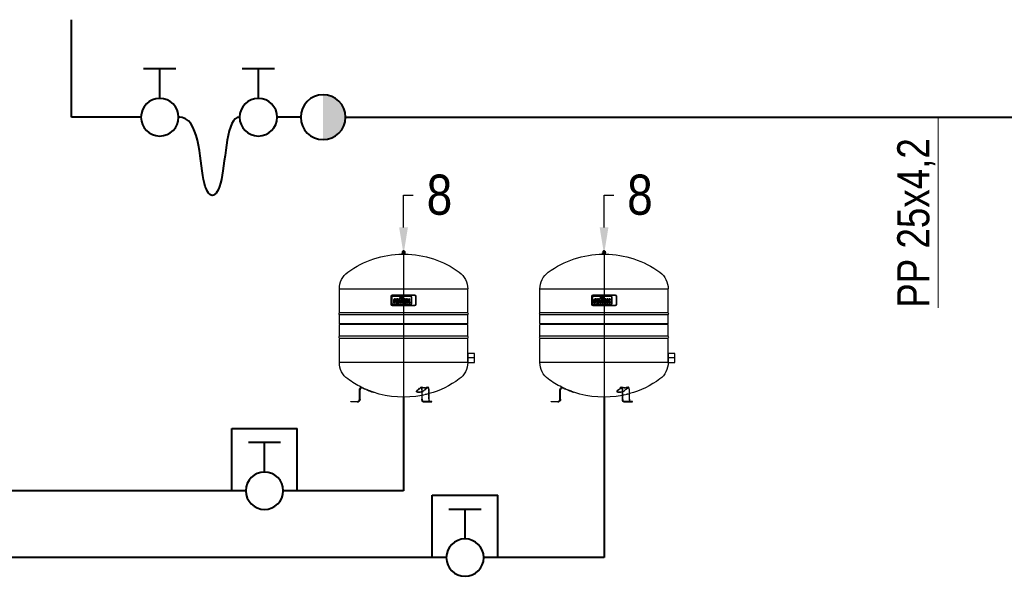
# Model space of a CAD drawing. Header units: centimetres. Extents: x 4745 to 39369, y 17389 to 19524.
# Tile 183 of 188: x 37466 to 37834, y 18091 to 18300. Entities that reach past the tile are written whole.
import ezdxf
from ezdxf import colors
from ezdxf.entities.mleader import LeaderData, LeaderLine
from ezdxf.enums import TextEntityAlignment as Align
from ezdxf.lldxf.tags import DXFTag
from ezdxf.math import Vec2, Vec3

# ---------------------------------------------------------------- set-up
doc = ezdxf.new("R2010")
doc.units = ezdxf.units.CM
doc.linetypes.add('HIDDEN', pattern=[0.375, 0.25, -0.125])
for name, color, linetype, lineweight in [('2DH_OBJ_reflexgr', 252, 'Continuous', 25), ('CP_LOGO', 7, 'Continuous', 35), ('IS_Ciepła_woda', 1, 'DASHDOT', 40), ('IS_Opis', 250, 'Continuous', 9), ('IS_Powrót', 5, 'DASH', 40), ('IS_Zimna_woda', 5, 'SOLID', 40)]:
    doc.layers.add(name, color=color, linetype=linetype, lineweight=lineweight)
doc.layers.add('CP_AXIS', color=143, linetype='DASHDOT')
doc.layers.add('cp_hidde', color=203, linetype='HIDDEN')
doc.styles.add('CP_ATTR', font='arial.ttf')
doc.styles.add('styl1', font='ARIALN.TTF')
tags = doc.linetypes.add('DASH', pattern=[15, 10, -5]).pattern_tags.tags
tags[6:7] = [DXFTag(74, 4), DXFTag(75, 0), DXFTag(340, '0'), DXFTag(46, 0.0), DXFTag(50, 0.0), DXFTag(44, 0.0), DXFTag(45, 0.0)]
tags[4:5] = [DXFTag(74, 4), DXFTag(75, 0), DXFTag(340, '0'), DXFTag(46, 0.0), DXFTag(50, 0.0), DXFTag(44, 0.0), DXFTag(45, 0.0)]
tags = doc.linetypes.add('DASHDOT', pattern=[25.4, 12.7, -6.35, 0, -6.35]).pattern_tags.tags
tags[10:11] = [DXFTag(74, 4), DXFTag(75, 0), DXFTag(340, '0'), DXFTag(46, 1.0), DXFTag(50, 0.0), DXFTag(44, 0.0), DXFTag(45, 0.0)]
tags[8:9] = [DXFTag(74, 4), DXFTag(75, 0), DXFTag(340, '0'), DXFTag(46, 1.0), DXFTag(50, 0.0), DXFTag(44, 0.0), DXFTag(45, 0.0)]
tags[6:7] = [DXFTag(74, 4), DXFTag(75, 0), DXFTag(340, '0'), DXFTag(46, 1.0), DXFTag(50, 0.0), DXFTag(44, 0.0), DXFTag(45, 0.0)]
tags[4:5] = [DXFTag(74, 4), DXFTag(75, 0), DXFTag(340, '0'), DXFTag(46, 1.0), DXFTag(50, 0.0), DXFTag(44, 0.0), DXFTag(45, 0.0)]
tags = doc.linetypes.add('SOLID', pattern=[10, 10, 0]).pattern_tags.tags
tags[6:7] = [DXFTag(74, 4), DXFTag(75, 0), DXFTag(340, '0'), DXFTag(46, 0.0), DXFTag(50, 0.0), DXFTag(44, 0.0), DXFTag(45, 0.0)]
tags[4:5] = [DXFTag(74, 4), DXFTag(75, 0), DXFTag(340, '0'), DXFTag(46, 0.0), DXFTag(50, 0.0), DXFTag(44, 0.0), DXFTag(45, 0.0)]

# ---------------------------------------------------------------- blocks, each defined once
blk = doc.blocks.new('Zaworek')
at = {"layer": 'IS_Zimna_woda', "color": 18, "true_color": 0x000000}
for p, q in [((5.15, 1.72), (5.15, -1.72)), ((2, 0), (5.15, 0))]:
    blk.add_line(p, q, dxfattribs=at)
blk.add_circle((0, 0), 2, dxfattribs=at)
blk = doc.blocks.new('pdrfx_dm_480_1')
at = {"extrusion": (0, 1, 0)}
for p, q in [((5.5, 557.3), (-5.5, 557.3)), ((-5.5, 555.8), (-5.5, 557.3)), ((5.5, 555.8), (-5.5, 555.8)), ((-5, 554.5), (-5, 555.8)), ((5, 554.5), (-5, 554.5)), ((-5, 554.5), (-5, 554.5)), ((-4.5, 562.5), (-4.8, 557.3)), ((4.5, 562.5), (-4.5, 562.5)), ((-4, 553), (-4, 554.5)), ((3.4, 563.9), (-3.4, 563.9)), ((1.6, 565), (-1.6, 565)), ((4, 553), (4, 554.5)), ((4.5, 562.5), (4.8, 557.3)), ((5, 554.5), (5, 555.8)), ((5, 554.5), (5, 554.5)), ((5.5, 555.8), (5.5, 557.3)), ((-240, 334), (-240, 423.2)), ((-240, 423), (240, 423)), ((240, 334), (240, 423.2)), ((240, 334), (-240, 334)), ((240, 326), (-240, 326)), ((-240, 293), (-240, 326)), ((240, 293), (240, 326)), ((-240, 293), (240, 293)), ((-237, 290), (-240, 293)), ((240, 290), (-240, 290)), ((-240, 246), (-240, 290)), ((237, 290), (240, 293)), ((240, 246), (240, 290)), ((240, 246), (-240, 246)), ((240, 238), (-240, 238)), ((-240, 147.8), (-240, 238)), ((240, 147.8), (240, 238)), ((240, 148), (-240, 148)), ((-165.3, 10), (-165.3, 45.7)), ((-163.2, 10), (-163.2, 45.7)), ((-162.5, 10), (-162.5, 45.7)), ((-152.5, 52.8), (-152.5, 52.8)), ((-152.5, 52.8), (-152.5, 52.8)), ((48.7, 38.4), (48.6, 39)), ((63.2, 52.8), (63.3, 52.8)), ((63.3, 52.8), (63.3, 52.8)), ((68.6, 45.7), (68.6, 10)), ((69.6, 10), (69.6, 45.7)), ((95.6, 10), (95.6, 45.7)), ((-197.5, 2), (-173.3, 2)), ((-197.5, 0), (-197.5, 2)), ((-172.5, 0), (-197.5, 0)), ((-113, 35.5), (-112.7, 36.4)), ((106.2, 2), (73.7, 2)), ((73.7, 0), (106.2, 0)), ((106.2, 0), (106.2, 2))]:
    blk.add_line(p, q, dxfattribs=at)
for points in [[(56.5, 35.5), (56.2, 35.5), (55.9, 35.5), (55.6, 35.5), (55.3, 35.5), (55, 35.5), (54.7, 35.6), (54.4, 35.6), (54.1, 35.6), (53.8, 35.6), (53.5, 35.7), (53.3, 35.7), (53, 35.8), (52.8, 35.8), (52.5, 35.9), (52.3, 35.9), (52, 36), (51.8, 36), (51.6, 36.1), (51.4, 36.2), (51.2, 36.2), (51, 36.3), (50.8, 36.4), (50.6, 36.4), (50.4, 36.5), (50.3, 36.6), (50.1, 36.7), (50, 36.8), (49.8, 36.9), (49.7, 37), (49.6, 37.1), (49.4, 37.2), (49.3, 37.3), (49.2, 37.4), (49.1, 37.5), (49.1, 37.6), (49, 37.7), (48.9, 37.8), (48.9, 37.9), (48.8, 38), (48.8, 38.2), (48.7, 38.3), (48.7, 38.4), (48.7, 38.5), (48.7, 38.7), (48.7, 38.8), (48.7, 38.9), (48.7, 39), (48.8, 39.2), (48.8, 39.3), (48.9, 39.4), (48.9, 39.6), (49, 39.7), (49.1, 39.8), (49.1, 40), (49.2, 40.1), (49.3, 40.2), (49.4, 40.4), (49.6, 40.5), (49.7, 40.6), (49.8, 40.8), (50, 40.9), (50.1, 41), (50.3, 41.2), (50.4, 41.3)], [(68.6, 37.6), (68.3, 37.5), (68, 37.3), (67.6, 37.2), (67.3, 37.1), (66.9, 37), (66.6, 37), (66.2, 36.9), (65.9, 36.8), (65.5, 36.7), (65.2, 36.6), (64.8, 36.5), (64.5, 36.4), (64.1, 36.4), (63.7, 36.3), (63.4, 36.2), (63, 36.1), (62.7, 36.1), (62.3, 36), (62, 36), (61.6, 35.9), (61.2, 35.9), (60.9, 35.8), (60.5, 35.8), (60.2, 35.7), (59.8, 35.7), (59.5, 35.6), (59.1, 35.6), (58.8, 35.6), (58.5, 35.6), (58.1, 35.5), (57.8, 35.5), (57.5, 35.5), (57.1, 35.5), (56.8, 35.5), (56.5, 35.5)], [(73.7, 0), (73.6, 0), (73.5, 0), (73.5, 0), (73.4, 0), (73.4, 0), (73.3, 0), (73.2, 0), (73.2, 0), (73.1, 0.1), (73.1, 0.1), (73, 0.1), (72.9, 0.1), (72.9, 0.1), (72.8, 0.1), (72.7, 0.2), (72.7, 0.2), (72.6, 0.2), (72.6, 0.2), (72.5, 0.3), (72.4, 0.3), (72.4, 0.3), (72.3, 0.4), (72.3, 0.4), (72.2, 0.4), (72.1, 0.5), (72.1, 0.5), (72, 0.5), (72, 0.6), (71.9, 0.6), (71.9, 0.7), (71.8, 0.7), (71.7, 0.8), (71.7, 0.8), (71.6, 0.8), (71.6, 0.9), (71.5, 0.9), (71.5, 1), (71.4, 1.1), (71.4, 1.1), (71.3, 1.2), (71.3, 1.2), (71.2, 1.3), (71.1, 1.3), (71.1, 1.4), (71, 1.5), (71, 1.5), (70.9, 1.6), (70.9, 1.7), (70.8, 1.7), (70.8, 1.8), (70.7, 1.9), (70.7, 2), (70.6, 2), (70.6, 2.1), (70.5, 2.3), (70.4, 2.4), (70.3, 2.6), (70.2, 2.8), (70.1, 2.9), (70.1, 3), (70, 3.1), (70, 3.2), (69.9, 3.3), (69.9, 3.4), (69.9, 3.4), (69.8, 3.5), (69.8, 3.6), (69.7, 3.7), (69.7, 3.8), (69.7, 3.9), (69.6, 4), (69.6, 4.1), (69.6, 4.2), (69.5, 4.3), (69.5, 4.4), (69.4, 4.6), (69.3, 4.9), (69.3, 5.1), (69.2, 5.3), (69.2, 5.5), (69.1, 5.7), (69.1, 5.9), (69, 6.2), (69, 6.3), (69, 6.4), (69, 6.5), (68.9, 6.6), (68.9, 6.7), (68.9, 6.8), (68.9, 7), (68.9, 7.1), (68.8, 7.2), (68.8, 7.3), (68.8, 7.6), (68.8, 7.8), (68.7, 8), (68.7, 8.3), (68.7, 8.5), (68.7, 8.8), (68.7, 9), (68.6, 9.3), (68.6, 9.5), (68.6, 9.6), (68.6, 9.8), (68.6, 9.9), (68.6, 10)], [(69.6, 10), (69.6, 9.9), (69.6, 9.8), (69.6, 9.7), (69.6, 9.6), (69.7, 9.4), (69.7, 9.2), (69.7, 9), (69.7, 8.8), (69.7, 8.6), (69.7, 8.4), (69.7, 8.2), (69.8, 8), (69.8, 7.8), (69.8, 7.8), (69.8, 7.7), (69.8, 7.6), (69.8, 7.5), (69.9, 7.4), (69.9, 7.3), (69.9, 7.2), (69.9, 7.1), (69.9, 7), (69.9, 6.9), (70, 6.8), (70, 6.6), (70.1, 6.4), (70.1, 6.2), (70.2, 6.1), (70.2, 5.9), (70.3, 5.7), (70.3, 5.5), (70.3, 5.5), (70.4, 5.4), (70.4, 5.3), (70.4, 5.2), (70.5, 5.1), (70.5, 5.1), (70.5, 5), (70.6, 4.9), (70.6, 4.8), (70.6, 4.8), (70.7, 4.7), (70.7, 4.6), (70.7, 4.5), (70.8, 4.5), (70.8, 4.4), (70.8, 4.3), (70.9, 4.2), (71, 4.1), (71, 3.9), (71.1, 3.8), (71.2, 3.7), (71.2, 3.6), (71.3, 3.6), (71.3, 3.5), (71.3, 3.5), (71.4, 3.4), (71.4, 3.3), (71.5, 3.3), (71.5, 3.2), (71.6, 3.2), (71.6, 3.1), (71.6, 3.1), (71.7, 3), (71.7, 3), (71.8, 2.9), (71.8, 2.9), (71.9, 2.8), (71.9, 2.8), (72, 2.8), (72, 2.7), (72, 2.7), (72.1, 2.6), (72.1, 2.6), (72.2, 2.6), (72.2, 2.5), (72.3, 2.5), (72.3, 2.5), (72.3, 2.4), (72.4, 2.4), (72.4, 2.4), (72.5, 2.3), (72.5, 2.3), (72.6, 2.3), (72.6, 2.3), (72.7, 2.2), (72.7, 2.2), (72.8, 2.2), (72.8, 2.2), (72.9, 2.2), (72.9, 2.1), (73, 2.1), (73, 2.1), (73.1, 2.1), (73.1, 2.1), (73.2, 2.1), (73.2, 2), (73.3, 2), (73.3, 2), (73.4, 2), (73.4, 2), (73.5, 2), (73.5, 2), (73.6, 2), (73.6, 2), (73.7, 2)], [(99.6, 2), (99.6, 2), (99.5, 2), (99.5, 2), (99.5, 2), (99.4, 2), (99.4, 2), (99.3, 2), (99.3, 2), (99.2, 2), (99.2, 2.1), (99.1, 2.1), (99.1, 2.1), (99, 2.1), (99, 2.1), (98.9, 2.1), (98.9, 2.2), (98.8, 2.2), (98.8, 2.2), (98.7, 2.2), (98.7, 2.2), (98.6, 2.3), (98.6, 2.3), (98.5, 2.3), (98.5, 2.3), (98.4, 2.4), (98.4, 2.4), (98.3, 2.4), (98.3, 2.5), (98.2, 2.5), (98.2, 2.5), (98.1, 2.6), (98.1, 2.6), (98.1, 2.6), (98, 2.7), (98, 2.7), (97.9, 2.8), (97.9, 2.8), (97.8, 2.8), (97.8, 2.9), (97.8, 2.9), (97.7, 3), (97.7, 3), (97.6, 3.1), (97.6, 3.1), (97.5, 3.2), (97.5, 3.2), (97.5, 3.3), (97.4, 3.3), (97.4, 3.4), (97.3, 3.5), (97.3, 3.5), (97.2, 3.6), (97.2, 3.6), (97.2, 3.7), (97.1, 3.8), (97, 3.9), (96.9, 4.1), (96.9, 4.2), (96.8, 4.3), (96.8, 4.4), (96.7, 4.5), (96.7, 4.5), (96.7, 4.6), (96.6, 4.7), (96.6, 4.8), (96.6, 4.8), (96.5, 4.9), (96.5, 5), (96.5, 5.1), (96.4, 5.1), (96.4, 5.2), (96.4, 5.3), (96.4, 5.4), (96.3, 5.5), (96.3, 5.5), (96.2, 5.7), (96.2, 5.9), (96.1, 6.1), (96.1, 6.2), (96, 6.4), (96, 6.6), (96, 6.8), (95.9, 6.9), (95.9, 7), (95.9, 7.1), (95.9, 7.2), (95.9, 7.3), (95.8, 7.4), (95.8, 7.5), (95.8, 7.6), (95.8, 7.7), (95.8, 7.8), (95.8, 7.8), (95.7, 8), (95.7, 8.2), (95.7, 8.4), (95.7, 8.6), (95.7, 8.8), (95.7, 9), (95.6, 9.2), (95.6, 9.4), (95.6, 9.6), (95.6, 9.7), (95.6, 9.8), (95.6, 9.9), (95.6, 10)]]:
    blk.add_lwpolyline(points)
at = {"extrusion": (0, 0, -1)}
for centre, radius, start, end in [((0, 199), 354, 53.9005, 89.3526), ((0, 560.2), 5.07, 27.1792, 44.7024), ((3.4, 563.6), 0.3, 45.5192, 90), ((0.1, 562.9), 2.59, 21.1031, 52.2226), ((1.6, 564.8), 0.2, 56.5397, 90), ((-1.6, 564.8), 0.2, 90, 123.4603), ((-0.1, 562.9), 2.59, 127.7774, 158.8969), ((-3.4, 563.6), 0.3, 90, 134.4808), ((0, 560.2), 5.07, 135.2976, 152.8208), ((0, 199), 354, 90.6474, 126.0995), ((163.5, 423.2), 76.5, 0, 53.9005), ((-163.5, 423.2), 76.5, 126.0995, 180), ((235.6, 330), 5.5, 330.5996, 29.4004), ((242.5, 334.1), 2.5, 182.0477, 213.7612), ((-242.5, 334.1), 2.5, 326.2388, 357.9523), ((-235.6, 330), 5.5, 150.5996, 209.4004), ((242.5, 325.9), 2.5, 146.2388, 177.9523), ((-242.5, 325.9), 2.5, 2.0477, 33.7612), ((235.6, 242), 5.5, 330.5996, 29.4004), ((242.5, 246.1), 2.5, 182.0477, 213.7612), ((242.5, 237.9), 2.5, 146.2388, 177.9523), ((-242.5, 246.1), 2.5, 326.2388, 357.9523), ((-242.5, 237.9), 2.5, 2.0477, 33.7612), ((-235.6, 242), 5.5, 150.5996, 209.4004), ((163.5, 147.8), 76.5, 306.0995, 360), ((-163.5, 147.8), 76.5, 180, 233.9005), ((0, 372), 354, 296.4888, 306.0995), ((0, 372), 354, 233.9005, 254.3289), ((155.5, 45.7), 9.76, 0, 75.812), ((155.5, 45.7), 7.75, 360, 112.7155), ((23.6, 305), 283.9, 288.3481, 297.0652), ((172.5, 10), 10, 180, 270), ((0, 372), 354, 258.8205, 288.5616)]:
    blk.add_arc(centre, radius, start, end, dxfattribs=at)
for centre, radius, start, end in [((-155.5, 45.7), 7, 67.2845, 180), ((-23.6, 305), 283.2, 242.9348, 248.6152), ((-245, -260.2), 323.9, 65.946, 68.6078), ((-173.3, 10), 8.02, 269.8391, 359.8497), ((-173.3, 10), 10, 269.8398, 359.8532)]:
    blk.add_arc(centre, radius, start, end)
blk.add_ellipse((-1.2, 305), major_axis=(0, -283.2), ratio=0.5, start_param=-0.472377, end_param=-0.373235, dxfattribs=at)
for centre, major_axis, end_param in [((64.8, 45.7), (0, 7.75), 0.396461), ((64.8, 45.7), (0, 9.76), -0.196045), ((90.7, 45.7), (0, 9.76), -0.196045)]:
    blk.add_ellipse(centre, major_axis=major_axis, ratio=0.5, start_param=-1.570796, end_param=end_param)
at = {"layer": 'cp_hidde', "extrusion": (0, 1, 0)}
for p, q in [((48.6, 39), (48.4, 40.3)), ((62.9, 54.7), (62.8, 54.7)), ((62.8, 54.6), (62.8, 54.7)), ((88.8, 54.6), (88.8, 54.7)), ((88.9, 54.7), (88.8, 54.7)), ((89.2, 52.8), (89.2, 52.8)), ((89.2, 52.8), (89.2, 52.8)), ((94.6, 10), (94.6, 45.7)), ((-191, 0), (-191, 2)), ((-179, 0), (-179, 2)), ((86.5, 0), (86.5, 2)), ((98.5, 0), (98.5, 2))]:
    blk.add_line(p, q, dxfattribs=at)
at = {"layer": 'cp_hidde'}
for points in [[(50.1, 43.2), (50, 43.1), (49.8, 43), (49.6, 42.8), (49.5, 42.7), (49.4, 42.5), (49.2, 42.4), (49.1, 42.3), (49, 42.1), (48.9, 42), (48.8, 41.9), (48.7, 41.7), (48.7, 41.6), (48.6, 41.5), (48.5, 41.3), (48.5, 41.2), (48.4, 41.1), (48.4, 40.9), (48.4, 40.8), (48.4, 40.7), (48.4, 40.6), (48.4, 40.4), (48.4, 40.3), (48.4, 40.2), (48.4, 40.1), (48.5, 40), (48.5, 39.8), (48.6, 39.7), (48.7, 39.6), (48.7, 39.5), (48.8, 39.4), (48.9, 39.3), (49, 39.2), (49.1, 39.1), (49.2, 39), (49.4, 38.9), (49.5, 38.8), (49.6, 38.7), (49.8, 38.6), (50, 38.5), (50.1, 38.4), (50.3, 38.3), (50.5, 38.3), (50.7, 38.2), (50.9, 38.1), (51.1, 38.1), (51.3, 38), (51.5, 37.9), (51.7, 37.9), (52, 37.8), (52.2, 37.8), (52.5, 37.7), (52.7, 37.7), (53, 37.6), (53.2, 37.6), (53.5, 37.5), (53.8, 37.5), (54.1, 37.5), (54.3, 37.5), (54.6, 37.4), (54.9, 37.4), (55.2, 37.4), (55.6, 37.4), (55.9, 37.4), (56.2, 37.4)], [(94.6, 10), (94.6, 9.9), (94.6, 9.8), (94.6, 9.6), (94.6, 9.5), (94.6, 9.3), (94.6, 9), (94.7, 8.8), (94.7, 8.5), (94.7, 8.3), (94.7, 8), (94.7, 7.8), (94.8, 7.6), (94.8, 7.3), (94.8, 7.2), (94.8, 7.1), (94.9, 7), (94.9, 6.8), (94.9, 6.7), (94.9, 6.6), (94.9, 6.5), (95, 6.4), (95, 6.3), (95, 6.2), (95, 5.9), (95.1, 5.7), (95.1, 5.5), (95.2, 5.3), (95.3, 5.1), (95.3, 4.9), (95.4, 4.6), (95.5, 4.4), (95.5, 4.3), (95.5, 4.2), (95.6, 4.1), (95.6, 4), (95.7, 3.9), (95.7, 3.8), (95.7, 3.7), (95.8, 3.6), (95.8, 3.5), (95.8, 3.4), (95.9, 3.4), (95.9, 3.3), (96, 3.2), (96, 3.1), (96.1, 3), (96.1, 2.9), (96.2, 2.8), (96.3, 2.6), (96.4, 2.4), (96.5, 2.3), (96.5, 2.1), (96.6, 2), (96.6, 2), (96.7, 1.9), (96.8, 1.8), (96.8, 1.7), (96.9, 1.7), (96.9, 1.6), (97, 1.5), (97, 1.5), (97.1, 1.4), (97.1, 1.3), (97.2, 1.3), (97.2, 1.2), (97.3, 1.2), (97.3, 1.1), (97.4, 1.1), (97.5, 1), (97.5, 0.9), (97.6, 0.9), (97.6, 0.8), (97.7, 0.8), (97.7, 0.8), (97.8, 0.7), (97.8, 0.7), (97.9, 0.6), (97.9, 0.6), (98, 0.5), (98.1, 0.5), (98.1, 0.5), (98.2, 0.4), (98.2, 0.4), (98.3, 0.4), (98.4, 0.3), (98.4, 0.3), (98.5, 0.3), (98.5, 0.2), (98.6, 0.2), (98.7, 0.2), (98.7, 0.2), (98.8, 0.1), (98.9, 0.1), (98.9, 0.1), (99, 0.1), (99, 0.1), (99.1, 0.1), (99.2, 0), (99.2, 0), (99.3, 0), (99.3, 0), (99.4, 0), (99.5, 0), (99.5, 0), (99.6, 0), (99.6, 0)]]:
    blk.add_lwpolyline(points, dxfattribs=at)
at = {"layer": 'cp_hidde', "extrusion": (0, 0, -1)}
for centre, start, end in [((0, 199), 89.3526, 90.6474), ((0, 372), 288.5616, 296.4888), ((0, 372), 254.3289, 258.8205)]:
    blk.add_arc(centre, 354, start, end, dxfattribs=at)
at = {"layer": 'cp_hidde'}
for centre, radius, start, end in [((55.8, 75.6), 38.2, 270.5355, 302.0462), ((77.7, 163.6), 108.9, 263.3027, 276.6973), ((77.7, 163.6), 110.9, 263.3919, 276.6081), ((60.9, 63.7), 27.2, 286.5781, 304.8378)]:
    blk.add_arc(centre, radius, start, end, dxfattribs=at)
at = {"layer": 'cp_hidde', "extrusion": (0, 0, -1)}
for centre, major_axis, end_param in [((-1.2, 305), (0, -281.1), -0.373615), ((24.8, 305), (0, -281.1), -0.373615), ((24.8, 305), (0, -283.2), -0.373235)]:
    blk.add_ellipse(centre, major_axis=major_axis, ratio=0.5, start_param=-0.472377, end_param=end_param, dxfattribs=at)
at = {"layer": 'cp_hidde'}
for centre, major_axis, start_param in [((64.8, 45.7), (0, 9.76), -0.196045), ((90.7, 45.7), (0, 9.76), -0.196045), ((90.7, 45.7), (0, 7.75), -1.570796)]:
    blk.add_ellipse(centre, major_axis=major_axis, ratio=0.5, start_param=start_param, end_param=0.396461, dxfattribs=at)
blk = doc.blocks.new('pdrfx_logo01')
at = {"layer": 'CP_LOGO', "color": 83, "extrusion": (0, 1, 0)}
for p, q in [((41.3, 0), (-41.3, 0)), ((-46.3, -5), (-46.3, -34.5)), ((46.3, -34.5), (46.3, -5)), ((-41.3, -39.5), (41.3, -39.5))]:
    blk.add_line(p, q, dxfattribs=at)
at = {"layer": 'CP_LOGO', "extrusion": (0, 1, 0)}
for p, q in [((-43.2, -7.6), (-43.2, -31.7)), ((26.8, -4.8), (-40.4, -4.8)), ((-40.4, -34.5), (26.8, -34.5)), ((-36.7, -29.3), (-36.7, -18.9)), ((-36.7, -29.3), (-36.7, -29.3)), ((-33.4, -29.3), (-36.7, -29.3)), ((-33.4, -19.7), (-33.4, -29.3)), ((-33.4, -29.3), (-33.4, -29.3)), ((-32, -14.2), (-29.6, -14.2)), ((-29.6, -17.3), (-31.2, -17.3)), ((-29.6, -14.2), (-29.6, -17.3)), ((-29.6, -14.2), (-29.6, -14.2)), ((-28.5, -23.7), (-28.5, -19.9)), ((-25.2, -19.8), (-25.2, -20.6)), ((-25.2, -20.6), (-20.5, -20.6)), ((-25.2, -23), (-25.2, -23.7)), ((-17.2, -23), (-25.2, -23)), ((-23.4, -14.2), (-22.3, -14.2)), ((-22.6, -16.9), (-23.1, -16.9)), ((-17.9, -29.3), (-22.9, -29.3)), ((-22.4, -26.4), (-17.9, -26.4)), ((-20.5, -20.6), (-20.5, -19.8)), ((-17.9, -26.4), (-17.9, -29.3)), ((-17.2, -20), (-17.2, -23)), ((-16.5, -14.2), (-14.5, -14.2)), ((-16.5, -17.1), (-16.5, -14.2)), ((-14.5, -17.1), (-16.5, -17.1)), ((-14.5, -14.2), (-14.5, -12)), ((-14.5, -29.3), (-14.5, -17.1)), ((-11.2, -29.3), (-14.5, -29.3)), ((-11.2, -12.6), (-11.2, -14.2)), ((-11.2, -14.2), (-8.7, -14.2)), ((-8.7, -17.1), (-11.2, -17.1)), ((-11.2, -17.1), (-11.2, -29.3)), ((-10.7, -8.3), (-8.4, -8.3)), ((-8.4, -11.3), (-10, -11.3)), ((-8.7, -14.2), (-8.7, -17.1)), ((-8.4, -8.3), (-8.4, -11.3)), ((-6.7, -8.3), (-3.4, -8.3)), ((-6.7, -29.3), (-6.7, -8.3)), ((-3.4, -29.3), (-6.7, -29.3)), ((-3.4, -8.3), (-3.4, -29.3)), ((-3.4, -29.3), (-3.4, -29.3)), ((-1.2, -23.7), (-1.2, -19.9)), ((2.1, -19.8), (2.1, -20.6)), ((2.1, -20.6), (6.8, -20.6)), ((2.1, -23), (2.1, -23.7)), ((10.1, -23), (2.1, -23)), ((3.9, -14.2), (5, -14.2)), ((4.7, -16.9), (4.2, -16.9)), ((9.3, -29.3), (4.4, -29.3)), ((4.9, -26.4), (9.3, -26.4)), ((6.8, -20.6), (6.8, -19.8)), ((9.3, -26.4), (9.3, -29.3)), ((10.1, -20), (10.1, -23)), ((11.6, -14.2), (14.9, -14.2)), ((11.6, -17.2), (11.6, -14.2)), ((11.7, -29.3), (11.7, -26.5)), ((14.9, -29.3), (11.7, -29.3)), ((14.9, -14.2), (14.9, -17.4)), ((14.9, -26.4), (14.9, -29.3)), ((17, -20.1), (17.5, -20.1)), ((17.8, -23.4), (17, -23.4)), ((19.6, -14.2), (22.9, -14.2)), ((19.6, -17.4), (19.6, -14.2)), ((19.7, -29.3), (19.7, -26)), ((23, -29.3), (19.7, -29.3)), ((22.9, -14.2), (22.9, -17.2)), ((23, -26.5), (23, -29.3)), ((29.6, -31.7), (29.6, -7.6))]:
    blk.add_line(p, q, dxfattribs=at)
at = {"layer": 'CP_LOGO', "color": 83}
for centre, start, end in [((41.3, -5), 0, 90), ((-41.3, -5), 90, 180), ((-41.3, -34.5), 180, 270), ((41.3, -34.5), 270, 0)]:
    blk.add_arc(centre, 5, start, end, dxfattribs=at)
at = {"layer": 'CP_LOGO'}
for centre, radius, start, end in [((-40.4, -7.6), 2.8, 90, 180), ((-40.4, -31.7), 2.8, 180, 270), ((-30.6, -19.1), 6.04, 147.2606, 178.2377), ((-32.6, -18.2), 3.91, 106.1174, 143.376), ((-31.9, -20.3), 6.08, 90.0504, 106.2962), ((-30.3, -19.5), 3.13, 158.9942, 176.3238), ((-28.6, -19.7), 4.79, 175.9324, 180.1077), ((-31.6, -19), 1.71, 127.2952, 158.5076), ((-31.4, -19.4), 2.11, 97.3746, 125.2227), ((-31.2, -20.8), 3.51, 90.0884, 98.1112), ((-20, -20), 8.47, 165.5184, 179.4136), ((-20.3, -23.5), 8.16, 181.0116, 192.2061), ((-23.6, -24.4), 4.78, 190.4306, 253.2549), ((-23.5, -19), 4.85, 88.4512, 165.8928), ((-20.1, -19.7), 5.06, 167.5936, 180.6121), ((-22.4, -23.8), 2.8, 178.2273, 223.4425), ((-22.2, -19.3), 2.94, 147.7135, 166.8659), ((-22.8, -21.8), 7.52, 253.484, 269.5372), ((-23.2, -18.8), 1.87, 87.6671, 146.1721), ((-22.5, -23.4), 3, 230.0119, 271.6328), ((-22.5, -18.8), 1.87, 33.8279, 92.3329), ((-22.1, -18.9), 4.73, 12.9414, 92.7147), ((-23.4, -19.3), 2.94, 13.1341, 32.2865), ((-25.5, -19.7), 5.06, 359.3879, 12.4064), ((-25.4, -19.9), 8.25, 359.5366, 14.6945), ((-9.6, -12.3), 4.84, 144.3624, 176.3354), ((-11.2, -11.4), 3.03, 115.5569, 140.1513), ((-10.6, -12.9), 4.64, 90.4804, 114.1156), ((-9.4, -12.6), 1.84, 158.0272, 180.9979), ((-10.2, -12.3), 0.954, 105.8352, 156.9141), ((-10, -13), 1.77, 90.0729, 106.1126), ((7.3, -20), 8.47, 165.5184, 179.4136), ((7, -23.5), 8.16, 181.0116, 192.2061), ((3.7, -24.4), 4.78, 190.4306, 253.2549), ((3.8, -19), 4.85, 88.4512, 165.8928), ((7.2, -19.7), 5.06, 167.5936, 180.6121), ((4.9, -23.8), 2.8, 178.2273, 223.4425), ((5.1, -19.3), 2.94, 147.7135, 166.8659), ((4.5, -21.8), 7.52, 253.484, 269.5372), ((4.1, -18.8), 1.87, 87.6671, 146.1721), ((4.8, -23.4), 3, 230.0119, 271.6328), ((4.8, -18.8), 1.87, 33.8279, 92.3329), ((5.2, -18.9), 4.73, 12.9414, 92.7147), ((3.8, -19.3), 2.94, 13.1341, 32.2865), ((1.8, -19.7), 5.06, 359.3879, 12.4064), ((1.8, -19.9), 8.25, 359.5366, 14.6945), ((18.8, -17.1), 7.23, 180.4442, 200.5984), ((19.1, -26.5), 7.42, 159.7413, 179.7796), ((16.4, -18.1), 4.61, 200.4138, 233.8136), ((16.7, -25.6), 4.92, 128.2568, 159.4117), ((19.7, -17.3), 4.84, 181.4593, 192.5475), ((19.3, -26.3), 4.37, 159.5786, 181.0788), ((17.4, -17.8), 2.5, 191.3737, 222.1732), ((17, -25.4), 1.92, 91.9805, 160.9879), ((16.9, -18.2), 1.9, 225.7959, 271.9253), ((17.6, -18.2), 1.9, 268.0747, 314.2041), ((17.7, -25.3), 1.82, 29.0147, 86.8568), ((17.1, -17.8), 2.5, 317.8268, 348.6263), ((16, -26.1), 3.7, 2.1152, 28.2265), ((14.8, -17.3), 4.84, 347.4525, 358.5407), ((18.1, -18.1), 4.61, 306.1864, 339.5862), ((17.8, -25.6), 4.92, 20.5883, 51.7432), ((11.3, -27.6), 11.7, 5.3251, 18.3885), ((15.7, -17.1), 7.23, 339.4016, 359.5558), ((26.8, -7.6), 2.8, 0, 90), ((26.8, -31.7), 2.8, 270, 0)]:
    blk.add_arc(centre, radius, start, end, dxfattribs=at)
blk = doc.blocks.new('Phpa_rfxng_80_grau_nhn771')
for p, q in [((26.5, 18.18), (24, 18.18)), ((24, 18.18), (24, 14.81)), ((24, 14.81), (26.5, 14.81)), ((26.5, 14.81), (26.5, 18.18))]:
    blk.add_line(p, q)
at = {"layer": 'CP_AXIS'}
for p, q in [((0, 56.5), (0, 0)), ((26.5, 16.5), (24, 16.5))]:
    blk.add_line(p, q, dxfattribs=at)
at = {"xscale": 0.1, "yscale": 0.1, "zscale": 0.1}
for name, p in [('pdrfx_dm_480_1', (0, 0)), ('pdrfx_logo01', (0, 40))]:
    blk.add_blockref(name, p, dxfattribs=at)
at = {"linetype": 'ByBlock', "style": 'CP_ATTR', "flags": 9}
for tag in ['NAME', 'NUMBER', 'GROUP', 'ORDER-NO', 'PRODUCER', 'OTHER', 'TEXT_01', 'TEXT_02', 'TEXT_03', 'TEXT_04', 'TEXT_05', 'TEXT_06', 'TEXT_07', 'TEXT_08', 'TEXT_09', 'TEXT_10', 'TEXT_11', 'TEXT_12', 'TEXT_13', 'TEXT_14', 'TEXT_15', 'TEXT_16', 'TEXT_17', 'TEXT_18', 'TEXT_19', 'TEXT_20', 'TEXT_21', 'TEXT_22', 'TEXT_23', 'TEXT_24', 'TEXT_25', 'TEXT_26', 'TEXT_27', 'TEXT_28', 'TEXT_29', 'TEXT_30', 'TEXT_31', 'TEXT_32', 'TEXT_33', 'TEXT_34', 'TEXT_35', 'TEXT_36', 'TEXT_37', 'TEXT_38', 'TEXT_39', 'TEXT_40']:
    blk.add_attdef(tag, text='', height=0.00005, dxfattribs=at).set_placement((-0.02, -0.02), align=Align.MIDDLE_LEFT)
blk = doc.blocks.new('ZB naczynie')
at = {"layer": 'IS_Ciepła_woda', "color": 18, "true_color": 0x000000}
for p, q in [((32669.51, 72926.76), (32669.51, 72940.07)), ((32669.51, 72940.07), (32683.51, 72940.07)), ((32683.51, 72926.76), (32683.51, 72940.07))]:
    blk.add_line(p, q, dxfattribs=at)
at = {"layer": 'IS_Zimna_woda', "xscale": -2.000000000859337, "yscale": 2.000000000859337, "zscale": 2.000000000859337, "rotation": 270}
blk.add_blockref('Zaworek', (32676.51, 72926.76), dxfattribs=at)
blk = doc.blocks.new('zawórzwrotny11')
at = {"layer": 'IS_Zimna_woda', "true_color": 0x000000}
h = blk.add_hatch(color=18, dxfattribs=at)
edge = h.paths.add_edge_path()
edge.add_arc((0, 0), 8.39, -899.9318, -719.9318, ccw=False)
edge.add_line((-8.39, -0.01), (8.39, 0.01))
at = {"layer": 'IS_Zimna_woda', "color": 18, "true_color": 0x000000}
for start, end in [(0.0682, 180.0682), (180.0682, 0.0682)]:
    blk.add_arc((0, 0), 8.39, start, end, dxfattribs=at)

msp = doc.modelspace()

# ---------------------------------------------------------------- linework, layer by layer
at = {"layer": 'IS_Opis'}
msp.add_line((37809.55, 18263.19), (37809.55, 18191.92), dxfattribs=at)
at = {"layer": 'IS_Powrót'}
for p, q in [((37485.31, 18263.19), (37485.31, 18299.67)), ((37511.34, 18263.19), (37485.31, 18263.19)), ((37609.56, 18158.49), (37609.56, 18123.49)), ((37684.56, 18158.49), (37684.56, 18098.49)), ((37550.56, 18123.49), (37435.31, 18123.49)), ((37609.56, 18123.49), (37564.56, 18123.49)), ((37625.56, 18098.49), (37410.31, 18098.49)), ((37684.56, 18098.49), (37639.56, 18098.49))]:
    msp.add_line(p, q, dxfattribs=at)
at = {"layer": 'IS_Zimna_woda'}
for p, q in [((37525.87, 18263.19), (37525.41, 18263.19)), ((37548.22, 18263.19), (37547.94, 18263.19)), ((37571.08, 18263.19), (37562.29, 18263.19)), ((37587.86, 18263.18), (38035.65, 18263.19))]:
    msp.add_line(p, q, dxfattribs=at)
msp.add_open_spline([(37548.22, 18263.19), (37543.32, 18263.5), (37543, 18232.09), (37533, 18231.92), (37533.32, 18263.51), (37525.41, 18263.19)], degree=3, dxfattribs=at)

# ---------------------------------------------------------------- block references
at = {"layer": '2DH_OBJ_reflexgr'}
for p in [(37609.56, 18156.69), (37684.56, 18156.69)]:
    msp.add_blockref('Phpa_rfxng_80_grau_nhn771', p, dxfattribs=at)
at = {"layer": 'IS_Ciepła_woda', "xscale": 1.750000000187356, "yscale": 1.750000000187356, "zscale": 1.750000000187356}
for p in [(-19626.33, -109498.34), (-19551.33, -109523.34)]:
    msp.add_blockref('ZB naczynie', p, dxfattribs=at)
at = {"layer": 'IS_Zimna_woda', "xscale": -3.517579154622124, "yscale": 3.517579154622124, "zscale": 3.517579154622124, "rotation": 270}
for p in [(37518.38, 18263.19), (37555.25, 18263.19)]:
    msp.add_blockref('Zaworek', p, dxfattribs=at)
at = {"layer": 'IS_Zimna_woda', "rotation": 90}
msp.add_blockref('zawórzwrotny11', (37579.47, 18263.2), dxfattribs=at)

# ---------------------------------------------------------------- texts
at = {"layer": 'IS_Opis', "insert": (37794.23, 18191.92), "char_height": 12, "attachment_point": 1, "rotation": 90, "style": 'styl1'}
msp.add_mtext_dynamic_manual_height_columns('\\pxql;PP 25x4,2', width=107.9794, gutter_width=12.5, heights=[0], dxfattribs=at)

# ---------------------------------------------------------------- leaders
at = {"layer": 'IS_Opis'}
ml = msp.add_multileader_mtext('Standard', dxfattribs=at)
ml.set_content('8', color=256, style='styl1')
ml.set_leader_properties()
ml.build(insert=Vec2(0, 0))
ml.multileader.update_dxf_attribs({"dogleg_length": 5, "arrow_head_size": 10})
ctx = ml.context
ctx.base_point, ctx.char_height, ctx.arrow_head_size, ctx.landing_gap_size, ctx.plane_origin = Vec3(37613.21, 18234.1), 15, 10, 5, Vec3(37650.81, 18214.17)
notes = []
notes.append((ctx, [(1, (1, 1, 0), (37609.56, 18234.1), (1, 0), 3.65, [(0, [(37609.56, 18211.99)], 0, [])])]))
ctx.mtext.insert, ctx.mtext.width, ctx.mtext.flow_direction = Vec3(37618.21, 18241.73), 7.1427, 5
ml = msp.add_multileader_mtext('Standard', dxfattribs=at)
ml.set_content('8', color=256, style='styl1')
ml.set_leader_properties()
ml.build(insert=Vec2(0, 0))
ml.multileader.update_dxf_attribs({"dogleg_length": 5, "arrow_head_size": 10})
ctx = ml.context
ctx.base_point, ctx.char_height, ctx.arrow_head_size, ctx.landing_gap_size, ctx.plane_origin = Vec3(37688.21, 18234.1), 15, 10, 5, Vec3(37725.81, 18214.17)
notes.append((ctx, [(1, (1, 1, 0), (37684.56, 18234.1), (1, 0), 3.65, [(0, [(37684.56, 18211.99)], 0, [])])]))
ctx.mtext.insert, ctx.mtext.width, ctx.mtext.flow_direction = Vec3(37693.21, 18241.73), 7.1427, 5
for ctx, leaders in notes:
    for number, flags, end, landing, length, lines in leaders:
        leader = LeaderData()
        leader.index, (leader.has_last_leader_line, leader.has_dogleg_vector, leader.attachment_direction) = number, flags
        leader.last_leader_point, leader.dogleg_vector, leader.dogleg_length = Vec3(end), Vec3(landing), length
        for number, points, colour, breaks in lines:
            line = LeaderLine()
            line.index, line.vertices, line.color, line.breaks = number, Vec3.list(points), colors.encode_raw_color(colour), breaks
            leader.lines.append(line)
        ctx.leaders.append(leader)

doc.saveas('drawing.dxf')
